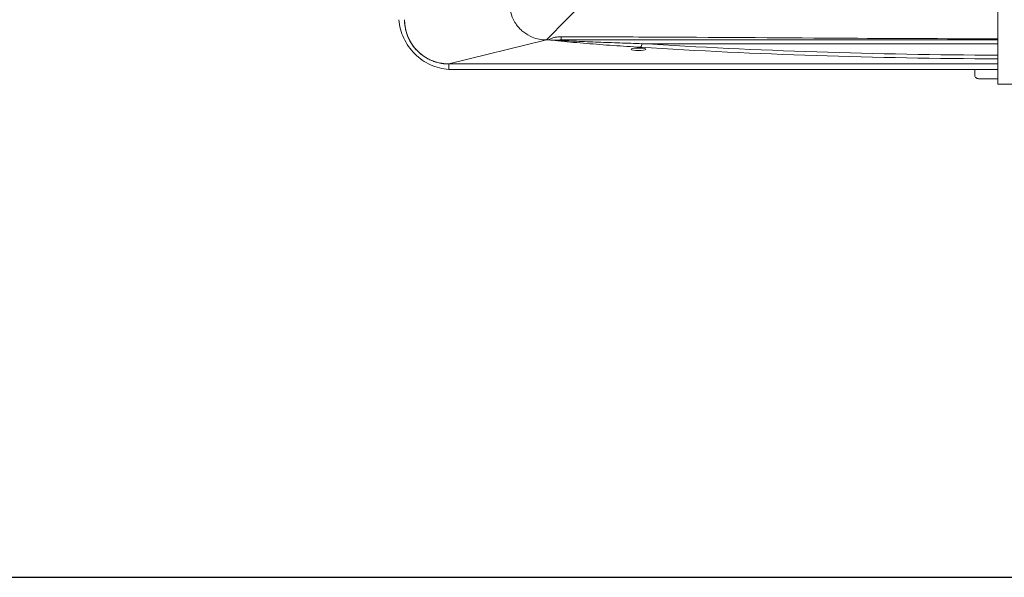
# Model space of a CAD drawing. Header units: millimetres. Extents: x -96593 to 66336, y -23969 to 7139.
# Tile 229 of 256: x -75375 to -75329, y -5306 to -5280. Entities that reach past the tile are written whole.
import ezdxf

# ---------------------------------------------------------------- set-up
doc = ezdxf.new("R2010")
doc.units = ezdxf.units.MM
doc.layers.add('mm_punktwstawienia', color=1, linetype='Continuous', lineweight=50)

# ---------------------------------------------------------------- blocks, each defined once
blk = doc.blocks.new('W_Z_TYLU')
at = {"color": 7, "linetype": 'Continuous', "lineweight": 13}
for p, q in [((312.888, 455.768), (312.888, 448.051)), ((283.088, 449.151), (288.388, 450.451)), ((288.388, 450.451), (288.494, 450.451)), ((312.888, 450.251), (293.574, 450.251)), ((293.466, 450.011), (293.31, 450.011)), ((312.888, 449.151), (283.088, 449.151)), ((283.088, 448.851), (283.088, 449.151)), ((311.638, 448.551), (311.638, 448.851)), ((312.888, 448.851), (311.638, 448.851)), ((312.888, 448.351), (311.838, 448.351)), ((312.888, 448.051), (315.888, 448.051))]:
    blk.add_line(p, q, dxfattribs=at)
at = {"color": 7, "linetype": 'Continuous', "lineweight": 13, "flags": 128}
blk.add_lwpolyline([(288.388, 450.451), (289.497, 451.577), (290.597, 452.694), (291.685, 453.8), (292.759, 454.89), (293.814, 455.962), (294.849, 457.013), (295.861, 458.039), (296.846, 459.039)], dxfattribs=at)
at = {"color": 7, "linetype": 'Continuous', "lineweight": 13}
for centre, radius, start, end in [((283.088, 451.551), 2.4, 180, 270), ((313.637, 450.584), 24.445, 179.9097, 180.3102), ((293.324, 450.231), 0.252, 315.3582, 4.6836)]:
    blk.add_arc(centre, radius, start, end, dxfattribs=at)
for centre, major_axis, ratio, start_param, end_param in [((314.388, 458.882), (58.2, 0), 0.1625, 4.345354, 4.686613), ((314.388, 459.079), (58, 0), 0.16306, 4.345354, 4.686524), ((293.388, 449.948), (0.4, 0), 0.1625, 1.767228, 7.65755)]:
    blk.add_ellipse(centre, major_axis=major_axis, ratio=ratio, start_param=start_param, end_param=end_param, dxfattribs=at)
for points, knots in [([(286.648, 451.464), (286.563, 451.614), (286.499, 451.772), (286.443, 451.981), (286.434, 452.023), (286.417, 452.108), (286.41, 452.15), (286.393, 452.279), (286.388, 452.365), (286.388, 452.451)], [0, 0, 0, 0, 0.5, 0.5, 0.625, 0.625, 0.75, 0.75, 1, 1, 1, 1]), ([(280.388, 451.551), (280.413, 451.207), (280.546, 450.697), (280.899, 450.087), (281.235, 449.688), (281.643, 449.35), (282.093, 449.093), (282.584, 448.919), (282.918, 448.864), (283.088, 448.851)], [0, 0, 0, 0, 0.25, 0.375, 0.5, 0.625, 0.75, 0.875, 1, 1, 1, 1]), ([(283.088, 449.151), (283.072, 449.152), (283.041, 449.152), (282.994, 449.153), (282.946, 449.155), (282.9, 449.159), (282.853, 449.163), (282.806, 449.168), (282.759, 449.174), (282.713, 449.181), (282.666, 449.189), (282.558, 449.209), (282.39, 449.251), (282.168, 449.331), (281.955, 449.431), (281.685, 449.593), (281.38, 449.843), (281.129, 450.149), (280.968, 450.418), (280.867, 450.632), (280.787, 450.854), (280.742, 451.037), (280.717, 451.176), (280.704, 451.269), (280.695, 451.363), (280.689, 451.457), (280.688, 451.52), (280.688, 451.551)], [0, 0, 0, 0, 0.012521, 0.025026, 0.03752, 0.050008, 0.062494, 0.074984, 0.087481, 0.099992, 0.112521, 0.125072, 0.187649, 0.250099, 0.312511, 0.375131, 0.500003, 0.624875, 0.68748, 0.749907, 0.812342, 0.874933, 0.900008, 0.925013, 0.949988, 0.97497, 1, 1, 1, 1]), ([(287.159, 450.873), (287.126, 450.899), (287.094, 450.926), (287.032, 450.981), (287.002, 451.009), (286.915, 451.096), (286.86, 451.158), (286.81, 451.223)], [0, 0, 0, 0, 0.25, 0.25, 0.5, 0.5, 1, 1, 1, 1]), ([(287.159, 450.873), (287.301, 450.763), (287.685, 450.539), (288.126, 450.451), (288.388, 450.451)], [0.5788239, 0.5788239, 0.5788239, 0.5788239, 0.75, 1, 1, 1, 1]), ([(288.494, 450.451), (288.518, 450.47), (288.544, 450.487), (288.598, 450.515), (288.626, 450.527), (288.683, 450.549), (288.712, 450.558), (288.771, 450.575), (288.8, 450.582), (288.889, 450.601), (288.949, 450.609), (289.07, 450.62), (289.131, 450.622), (289.192, 450.622)], [0, 0, 0, 0, 0.125, 0.125, 0.25, 0.25, 0.375, 0.375, 0.5, 0.5, 0.75, 0.75, 1, 1, 1, 1]), ([(289.192, 450.622), (290.792, 450.619), (295.791, 450.61), (303.69, 450.544), (309.988, 450.521), (312.888, 450.51)], [0, 0, 0, 0, 0.202554, 0.632929, 1, 1, 1, 1]), ([(288.807, 450.44), (288.719, 450.445), (288.616, 450.451), (288.509, 450.451), (288.494, 450.451)], [0, 0, 0, 0, 0.8642, 1, 1, 1, 1]), ([(288.907, 450.438), (288.907, 450.438), (288.904, 450.438), (288.888, 450.438), (288.855, 450.438), (288.825, 450.439), (288.807, 450.44)], [0, 0, 0, 0, 0.009446, 0.064272, 0.483962, 1, 1, 1, 1]), ([(293.503, 450.054), (293.255, 450.07), (292.51, 450.117), (291.288, 450.204), (290.091, 450.3), (289.297, 450.378), (288.933, 450.416), (288.827, 450.436), (288.807, 450.44)], [0, 0, 0, 0, 0.1510263, 0.4536833, 0.7561941, 0.9072997, 0.98295, 1, 1, 1, 1]), ([(288.907, 450.438), (288.951, 450.435), (288.996, 450.433), (289.088, 450.427), (289.134, 450.425), (289.273, 450.417), (289.367, 450.412), (289.65, 450.399), (289.841, 450.39), (290.417, 450.365), (290.805, 450.349), (291.587, 450.319), (291.981, 450.305), (292.774, 450.277), (293.173, 450.264), (293.574, 450.251)], [0, 0, 0, 0, 0.03125, 0.03125, 0.0625, 0.0625, 0.125, 0.125, 0.25, 0.25, 0.5, 0.5, 0.75, 0.75, 1, 1, 1, 1]), ([(312.888, 450.451), (309.988, 450.451), (303.69, 450.451), (295.791, 450.451), (290.792, 450.451), (289.192, 450.451)], [0, 0, 0, 0, 0.367066, 0.797435, 1, 1, 1, 1]), ([(311.638, 448.551), (311.638, 448.529), (311.642, 448.507), (311.657, 448.463), (311.669, 448.442), (311.693, 448.413), (311.702, 448.404), (311.723, 448.387), (311.735, 448.379), (311.761, 448.366), (311.775, 448.361), (311.806, 448.353), (311.822, 448.351), (311.838, 448.351)], [0, 0, 0, 0, 0.25, 0.25, 0.5, 0.5, 0.625, 0.625, 0.75, 0.75, 0.875, 0.875, 1, 1, 1, 1])]:
    blk.add_open_spline(points, degree=3, knots=knots, dxfattribs=at)
for points in [[(286.648, 451.464), (286.696, 451.38), (286.75, 451.299), (286.81, 451.223)], [(289.192, 450.451), (289.097, 450.451), (289.002, 450.448), (288.907, 450.438)], [(311.638, 448.851), (302.086, 448.851), (292.541, 448.851), (283.088, 448.851)]]:
    blk.add_open_spline(points, degree=3, dxfattribs=at)
blk = doc.blocks.new('A$C2E197AD3')
at = {"color": 252, "lineweight": 30}
blk.add_line((949.463, 1855.087), (2737.438, 1855.087), dxfattribs=at)
at = {"color": 252, "lineweight": 13, "xscale": 0.8500000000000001, "yscale": 0.8500000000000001, "zscale": 0.8500000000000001}
blk.add_blockref('W_Z_TYLU', (1233.613, 1496.992), dxfattribs=at)

msp = doc.modelspace()

# ---------------------------------------------------------------- block references
at = {"layer": 'mm_punktwstawienia', "lineweight": 60}
msp.add_blockref('A$C2E197AD3', (-76828.964, -7160.741), dxfattribs=at)

doc.saveas('drawing.dxf')
